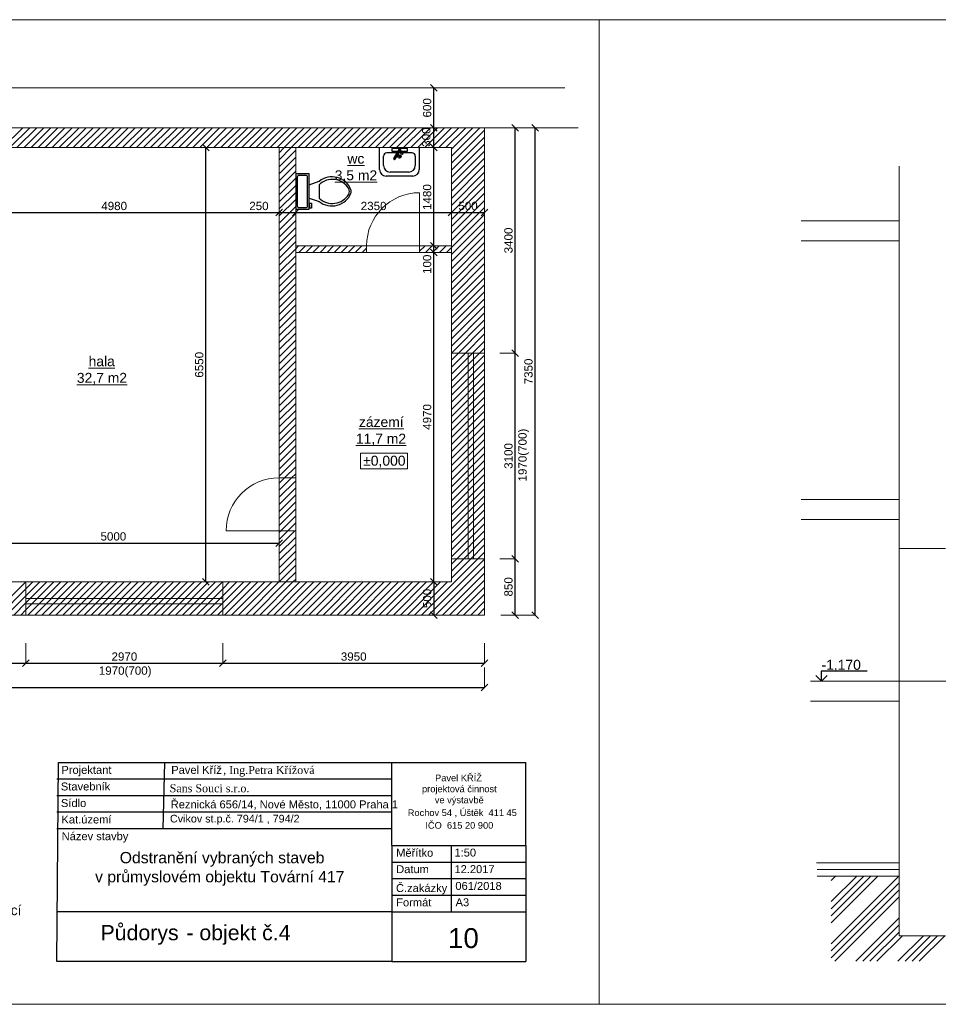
# Model space of a CAD drawing. Extents: x -459705 to -116623, y 1293894 to 1503894.
# Tile 7 of 12: x -167396 to -153539, y 1350918 to 1365768. Entities that reach past the tile are written whole.
import ezdxf

# ---------------------------------------------------------------- set-up
doc = ezdxf.new("R2010")
doc.units = 0
doc.header["$MEASUREMENT"] = 0
doc.layers.get('0').update_dxf_attribs({"linetype": 'CONTINUOUS'})
for name, color, linetype in [('DVEŘE', 1, 'CONTINUOUS'), ('KÓTY', 4, 'CONTINUOUS'), ('OKNA', 1, 'CONTINUOUS'), ('PÍSMO', 1, 'CONTINUOUS'), ('PŘEDMĚTY', 8, 'CONTINUOUS'), ('RÁMEČEK', 1, 'CONTINUOUS'), ('ZDIVO', 7, 'CONTINUOUS'), ('ČÁRY', 1, 'CONTINUOUS'), ('ŠRAFY', 8, 'CONTINUOUS')]:
    doc.layers.add(name, color=color, linetype=linetype)
doc.layers.add('ZVodítko', color=1, linetype='CONTINUOUS', plot=False)
doc.styles.add('CESKY', font='times.ttf')
doc.styles.get("Standard").update_dxf_attribs({"font": 'arial.ttf'})

msp = doc.modelspace()

# ---------------------------------------------------------------- linework, layer by layer
at = {"lineweight": 0, "ltscale": 350}
for p, q in [((-168413, 1364738), (-159174, 1364738)), ((-160383, 1364138), (-160383, 1360738)), ((-160383, 1364138), (-158970, 1364138)), ((-168463, 1363838), (-163483, 1363838)), ((-163483, 1363838), (-163483, 1358858)), ((-163233, 1363838), (-163233, 1362358)), ((-163233, 1363838), (-160883, 1363838)), ((-160883, 1363838), (-160883, 1362358)), ((-154129, 1363557), (-154129, 1362732)), ((-154129, 1362732), (-155608, 1362732)), ((-163233, 1362358), (-162163, 1362358)), ((-162163, 1362258), (-162163, 1362358)), ((-161363, 1362258), (-161363, 1362358)), ((-161363, 1362358), (-160883, 1362358)), ((-154129, 1362432), (-155608, 1362432)), ((-154129, 1362432), (-154129, 1358532)), ((-163233, 1362258), (-162163, 1362258)), ((-163233, 1362258), (-163233, 1358858)), ((-161363, 1362258), (-160883, 1362258)), ((-160883, 1362258), (-160883, 1360738)), ((-160383, 1360738), (-160883, 1360738)), ((-163483, 1358858), (-163233, 1358858)), ((-154129, 1358532), (-155608, 1358532)), ((-154129, 1358232), (-155608, 1358232)), ((-154129, 1358232), (-154129, 1357792)), ((-163483, 1358058), (-163233, 1358058)), ((-163483, 1358058), (-163483, 1357288)), ((-163233, 1358058), (-163233, 1357288)), ((-154129, 1357792), (-153429, 1357792)), ((-160383, 1357638), (-160883, 1357638)), ((-160883, 1357638), (-160883, 1357288)), ((-160383, 1357638), (-160383, 1356788)), ((-168673, 1357288), (-167303, 1357288)), ((-167303, 1357288), (-167303, 1356788)), ((-163483, 1357288), (-164333, 1357288)), ((-164333, 1357288), (-164333, 1356788)), ((-163233, 1357288), (-160883, 1357288)), ((-167303, 1356788), (-168673, 1356788)), ((-164333, 1356788), (-160383, 1356788)), ((-155466, 1355792), (-152729, 1355792)), ((-155466, 1355492), (-154129, 1355492)), ((-154129, 1355492), (-154129, 1353052)), ((-154129, 1353052), (-155378, 1353052))]:
    msp.add_line(p, q, dxfattribs=at)
at = {"color": 0, "linetype": 'ByBlock', "lineweight": 0}
for p, q in [((-161101, 1364688), (-161201, 1364788)), ((-161201, 1364188), (-161101, 1364088)), ((-161101, 1364088), (-161201, 1364188)), ((-159874, 1364088), (-159974, 1364188)), ((-159571, 1364088), (-159671, 1364188)), ((-164538, 1363788), (-164638, 1363888)), ((-161201, 1363888), (-161101, 1363788)), ((-161101, 1363788), (-161201, 1363888)), ((-163433, 1362909), (-163533, 1362809)), ((-163533, 1362809), (-163433, 1362909)), ((-163183, 1362909), (-163283, 1362809)), ((-163283, 1362809), (-163183, 1362909)), ((-160833, 1362909), (-160933, 1362809)), ((-160933, 1362809), (-160833, 1362909)), ((-160433, 1362809), (-160333, 1362909)), ((-161201, 1362408), (-161101, 1362308)), ((-161101, 1362308), (-161201, 1362408)), ((-161201, 1362308), (-161101, 1362208)), ((-161101, 1362208), (-161201, 1362308)), ((-159974, 1360788), (-159874, 1360688)), ((-159874, 1360688), (-159974, 1360788)), ((-163533, 1357824), (-163433, 1357924)), ((-159974, 1357688), (-159874, 1357588)), ((-159874, 1357588), (-159974, 1357688)), ((-164638, 1357338), (-164538, 1357238)), ((-161101, 1357238), (-161201, 1357338)), ((-161201, 1357338), (-161101, 1357238)), ((-161201, 1356838), (-161101, 1356738)), ((-159974, 1356838), (-159874, 1356738)), ((-159671, 1356838), (-159571, 1356738)), ((-167253, 1356113), (-167353, 1356013)), ((-167353, 1356013), (-167253, 1356113)), ((-164283, 1356113), (-164383, 1356013)), ((-164383, 1356013), (-164283, 1356113)), ((-160433, 1356013), (-160333, 1356113)), ((-160433, 1355647), (-160333, 1355747))]:
    msp.add_line(p, q, dxfattribs=at)
for p, q in [((-161753, 1363672), (-161679, 1363801)), ((-161663, 1363788), (-161736, 1363662)), ((-161637, 1363730), (-161675, 1363816)), ((-161666, 1363820), (-161619, 1363739)), ((-161619, 1363739), (-161637, 1363730)), ((-163030, 1363444), (-163233, 1363444)), ((-163233, 1363444), (-163233, 1362911)), ((-163208, 1363393), (-163208, 1362961)), ((-163081, 1363419), (-163183, 1363419)), ((-163056, 1362961), (-163056, 1363393)), ((-163030, 1362911), (-163030, 1363444)), ((-163030, 1363279), (-162878, 1363330)), ((-162878, 1363279), (-162878, 1363076)), ((-163183, 1362936), (-163081, 1362936)), ((-163030, 1363076), (-162878, 1363025)), ((-163030, 1363000), (-162992, 1363000)), ((-163018, 1362974), (-163030, 1362974)), ((-163018, 1362923), (-163018, 1362974)), ((-162992, 1363000), (-162992, 1362923)), ((-163233, 1362911), (-163030, 1362911)), ((-162992, 1362923), (-163018, 1362923))]:
    msp.add_line(p, q)
for points in [[(-161646, 1363786), (-161544, 1363786), (-161544, 1363826), (-161784, 1363826), (-161784, 1363786), (-161687, 1363786)], [(-161664, 1363786), (-161662, 1363786)]]:
    msp.add_lwpolyline(points)
for centre, radius, start, end in [((-161664, 1363806), 15, 323.7696, 270.7754), ((-161744, 1363667), 10, 150, 330), ((-163186, 1363396), 22.5, 81.8699, 188.1301), ((-163078, 1363396), 22.5, 351.8699, 98.1301), ((-162685, 1363088), 309, 22.0284, 128.5307), ((-162679, 1363071), 288, 31.053, 133.6321), ((-162685, 1363267), 309, 231.4691, 337.9714), ((-162679, 1363284), 288, 226.3677, 328.9468), ((-162525, 1363177), 102, 335.7318, 24.2682), ((-162497, 1363177), 102, 344.8605, 15.1395), ((-163186, 1362958), 22.5, 171.8699, 278.1301), ((-163078, 1362958), 22.5, 261.8699, 8.1301)]:
    msp.add_arc(centre, radius, start, end)
at = {"layer": 'DVEŘE', "lineweight": 0, "ltscale": 350}
for p, q in [((-161363, 1362358), (-161363, 1363158)), ((-162163, 1362358), (-161363, 1362358)), ((-161363, 1362258), (-162167, 1362258)), ((-163483, 1358058), (-163483, 1358858)), ((-163233, 1358058), (-163233, 1358858)), ((-163483, 1358058), (-164283, 1358058))]:
    msp.add_line(p, q, dxfattribs=at)
for centre in [(-161363, 1362358), (-163483, 1358058)]:
    msp.add_arc(centre, 800, 90, 180, dxfattribs=at)
at = {"layer": 'KÓTY', "color": 4, "ltscale": 350}
for p, q in [((-161151, 1364138), (-161151, 1364738)), ((-161151, 1363838), (-161151, 1364138)), ((-159924, 1360738), (-159924, 1364138)), ((-159621, 1356788), (-159621, 1364138)), ((-164588, 1357288), (-164588, 1363838)), ((-161151, 1362358), (-161151, 1363838)), ((-168463, 1362859), (-163483, 1362859)), ((-163963, 1362859), (-163483, 1362859)), ((-163483, 1362859), (-163233, 1362859)), ((-163233, 1362859), (-160883, 1362859)), ((-160883, 1362859), (-160383, 1362859)), ((-161151, 1362258), (-161151, 1362358)), ((-161151, 1357288), (-161151, 1362258)), ((-159924, 1357638), (-159924, 1360738)), ((-168483, 1357874), (-163483, 1357874)), ((-159924, 1356788), (-159924, 1357638)), ((-161151, 1357288), (-161151, 1356788)), ((-168673, 1356063), (-167303, 1356063)), ((-167303, 1356063), (-164333, 1356063)), ((-164333, 1356063), (-160383, 1356063)), ((-178543, 1355697), (-160383, 1355697))]:
    msp.add_line(p, q, dxfattribs=at)
at = {"layer": 'KÓTY', "lineweight": 0, "ltscale": 350}
for p, q in [((-159983, 1364138), (-159924, 1364138)), ((-159921, 1364138), (-159621, 1364138)), ((-164288, 1363838), (-164588, 1363838)), ((-163483, 1363159), (-163483, 1362859)), ((-163483, 1363159), (-163483, 1362859)), ((-163233, 1363159), (-163233, 1362859)), ((-163233, 1363159), (-163233, 1362859)), ((-160883, 1363159), (-160883, 1362859)), ((-160883, 1363159), (-160883, 1362859)), ((-160383, 1363159), (-160383, 1362859)), ((-160153, 1360738), (-159924, 1360738)), ((-160153, 1360738), (-159924, 1360738)), ((-162253, 1359232), (-161548, 1359232)), ((-162253, 1358995), (-162253, 1359232)), ((-161548, 1359232), (-161548, 1358995)), ((-161548, 1358995), (-162253, 1358995)), ((-163483, 1357688), (-163483, 1357874)), ((-160153, 1357638), (-159924, 1357638)), ((-160153, 1357638), (-159924, 1357638)), ((-164288, 1357288), (-164588, 1357288)), ((-160140, 1356788), (-159924, 1356788)), ((-159921, 1356788), (-159621, 1356788)), ((-167303, 1356363), (-167303, 1356063)), ((-167303, 1356363), (-167303, 1356063)), ((-164333, 1356363), (-164333, 1356063)), ((-164333, 1356363), (-164333, 1356063)), ((-160383, 1356363), (-160383, 1356063)), ((-160383, 1355997), (-160383, 1355697))]:
    msp.add_line(p, q, dxfattribs=at)
at = {"layer": 'KÓTY', "ltscale": 250}
for p, q in [((-155301, 1355792), (-155386, 1355877)), ((-154614, 1355944), (-155308, 1355944)), ((-155301, 1355792), (-155301, 1355944)), ((-155301, 1355792), (-155216, 1355877))]:
    msp.add_line(p, q, dxfattribs=at)
at = {"layer": 'OKNA', "lineweight": 0, "ltscale": 350}
for p, q in [((-160633, 1357638), (-160633, 1360738)), ((-160553, 1357638), (-160553, 1360738)), ((-167303, 1357038), (-164333, 1357038)), ((-167303, 1356958), (-164333, 1356958))]:
    msp.add_line(p, q, dxfattribs=at)
at = {"layer": 'PŘEDMĚTY', "ltscale": 250}
for p, q in [((-161968, 1363508), (-161968, 1363838)), ((-161368, 1363838), (-161368, 1363508)), ((-161908, 1363568), (-161908, 1363708)), ((-161478, 1363758), (-161858, 1363758)), ((-161668, 1363703), (-161693, 1363703)), ((-161668, 1363728), (-161668, 1363678)), ((-161668, 1363703), (-161643, 1363703)), ((-161428, 1363708), (-161428, 1363568)), ((-161468, 1363408), (-161868, 1363408)), ((-161528, 1363468), (-161808, 1363468))]:
    msp.add_line(p, q, dxfattribs=at)
msp.add_circle((-161668, 1363703), 25, dxfattribs=at)
for centre, radius, start, end in [((-161858, 1363708), 50, 90, 180), ((-161478, 1363708), 50, 0, 90), ((-161808, 1363568), 100, 180, 270), ((-161528, 1363568), 100, 270, 0), ((-161868, 1363508), 100, 180, 270), ((-161468, 1363508), 100, 270, 0)]:
    msp.add_arc(centre, radius, start, end, dxfattribs=at)
at = {"layer": 'RÁMEČEK', "ltscale": 250}
for p, q in [((-166834, 1351563), (-166809, 1354563)), ((-166809, 1354563), (-161784, 1354563)), ((-165234, 1353563), (-165209, 1354563)), ((-161784, 1354313), (-166834, 1354313)), ((-161784, 1354063), (-166834, 1354063)), ((-161784, 1353813), (-166834, 1353813)), ((-161784, 1353563), (-166834, 1353563)), ((-161784, 1353313), (-161784, 1352313)), ((-160888, 1353313), (-160888, 1352313)), ((-159763, 1353313), (-159763, 1352313)), ((-161784, 1353063), (-159763, 1353063)), ((-161784, 1352813), (-159763, 1352813)), ((-161784, 1352563), (-159763, 1352563)), ((-161784, 1352313), (-166834, 1352313)), ((-161784, 1352313), (-166834, 1352313)), ((-161784, 1351563), (-166834, 1351563)), ((-161784, 1351563), (-166834, 1351563))]:
    msp.add_line(p, q, dxfattribs=at)
at = {"layer": 'ZDIVO', "ltscale": 250}
for p, q in [((-161784, 1353313), (-161784, 1354563)), ((-161784, 1353313), (-161784, 1354563)), ((-161784, 1354563), (-159763, 1354563)), ((-161784, 1354563), (-159763, 1354563)), ((-159763, 1353313), (-159763, 1354563)), ((-159763, 1353313), (-159763, 1354563)), ((-161784, 1353313), (-159763, 1353313)), ((-161784, 1353313), (-159763, 1353313)), ((-161784, 1352313), (-161784, 1351563)), ((-161784, 1352313), (-159763, 1352313)), ((-161784, 1352313), (-161784, 1351563)), ((-161784, 1352313), (-159763, 1352313)), ((-159763, 1352313), (-159763, 1351563)), ((-159763, 1352313), (-159763, 1351563)), ((-159763, 1352313), (-159763, 1351563)), ((-159763, 1352313), (-159763, 1351563)), ((-161784, 1351563), (-159763, 1351563)), ((-161784, 1351563), (-159763, 1351563)), ((-161784, 1351563), (-159763, 1351563)), ((-161784, 1351563), (-159763, 1351563))]:
    msp.add_line(p, q, dxfattribs=at)
at = {"layer": 'ZVodítko', "lineweight": 0, "ltscale": 350}
for p, q in [((-158655, 1365768), (-179655, 1365768)), ((-137655, 1365768), (-158655, 1365768)), ((-158655, 1365768), (-158655, 1350918)), ((-158655, 1350918), (-158655, 1365768)), ((-179655, 1350918), (-158655, 1350918)), ((-158655, 1350918), (-137655, 1350918))]:
    msp.add_line(p, q, dxfattribs=at)
at = {"layer": 'ČÁRY', "lineweight": 0, "ltscale": 350}
for p, q in [((-168413, 1364138), (-160383, 1364138)), ((-163483, 1363838), (-163233, 1363838)), ((-154129, 1362732), (-154129, 1362432)), ((-163233, 1362258), (-163233, 1362358)), ((-160883, 1362358), (-160883, 1362258)), ((-160883, 1360738), (-160883, 1357638)), ((-160383, 1357638), (-160383, 1360738)), ((-154129, 1358532), (-154129, 1358232)), ((-154129, 1357792), (-154129, 1355792)), ((-167303, 1357288), (-164333, 1357288)), ((-163483, 1357288), (-163233, 1357288)), ((-164333, 1356788), (-167303, 1356788)), ((-154129, 1355492), (-154129, 1355792)), ((-154129, 1353052), (-154129, 1352852)), ((-154129, 1352952), (-155367, 1352952)), ((-154129, 1352852), (-155367, 1352852)), ((-154129, 1352852), (-154129, 1351952)), ((-154129, 1351952), (-153429, 1351952))]:
    msp.add_line(p, q, dxfattribs=at)
at = {"layer": 'ŠRAFY', "color": 30, "linetype": 'Continuous', "lineweight": 0, "ltscale": 350}
for p, q in [((-167650, 1363838), (-167350, 1364138)), ((-167543, 1363838), (-167243, 1364138)), ((-167437, 1363838), (-167137, 1364138)), ((-167331, 1363838), (-167031, 1364138)), ((-167225, 1363838), (-166925, 1364138)), ((-167119, 1363838), (-166819, 1364138)), ((-167013, 1363838), (-166713, 1364138)), ((-166907, 1363838), (-166607, 1364138)), ((-166801, 1363838), (-166501, 1364138)), ((-166695, 1363838), (-166395, 1364138)), ((-166589, 1363838), (-166289, 1364138)), ((-166483, 1363838), (-166183, 1364138)), ((-166377, 1363838), (-166077, 1364138)), ((-166271, 1363838), (-165971, 1364138)), ((-166165, 1363838), (-165865, 1364138)), ((-166059, 1363838), (-165759, 1364138)), ((-165952, 1363838), (-165652, 1364138)), ((-165846, 1363838), (-165546, 1364138)), ((-165740, 1363838), (-165440, 1364138)), ((-165634, 1363838), (-165334, 1364138)), ((-165528, 1363838), (-165228, 1364138)), ((-165422, 1363838), (-165122, 1364138)), ((-165316, 1363838), (-165016, 1364138)), ((-165210, 1363838), (-164910, 1364138)), ((-165104, 1363838), (-164804, 1364138)), ((-164998, 1363838), (-164698, 1364138)), ((-164892, 1363838), (-164592, 1364138)), ((-164786, 1363838), (-164486, 1364138)), ((-164680, 1363838), (-164380, 1364138)), ((-164574, 1363838), (-164274, 1364138)), ((-164468, 1363838), (-164168, 1364138)), ((-164362, 1363838), (-164062, 1364138)), ((-164255, 1363838), (-163955, 1364138)), ((-164149, 1363838), (-163849, 1364138)), ((-164043, 1363838), (-163743, 1364138)), ((-163937, 1363838), (-163637, 1364138)), ((-163831, 1363838), (-163531, 1364138)), ((-163725, 1363838), (-163425, 1364138)), ((-163619, 1363838), (-163319, 1364138)), ((-163513, 1363838), (-163213, 1364138)), ((-163407, 1363838), (-163107, 1364138)), ((-163301, 1363838), (-163001, 1364138)), ((-163195, 1363838), (-162895, 1364138)), ((-163089, 1363838), (-162789, 1364138)), ((-162983, 1363838), (-162683, 1364138)), ((-162877, 1363838), (-162577, 1364138)), ((-162771, 1363838), (-162471, 1364138)), ((-162664, 1363838), (-162364, 1364138)), ((-162558, 1363838), (-162258, 1364138)), ((-162452, 1363838), (-162152, 1364138)), ((-162346, 1363838), (-162046, 1364138)), ((-162240, 1363838), (-161940, 1364138)), ((-162134, 1363838), (-161834, 1364138)), ((-162028, 1363838), (-161728, 1364138)), ((-161922, 1363838), (-161622, 1364138)), ((-161816, 1363838), (-161516, 1364138)), ((-161710, 1363838), (-161410, 1364138)), ((-161604, 1363838), (-161304, 1364138)), ((-161498, 1363838), (-161198, 1364138)), ((-161392, 1363838), (-161092, 1364138)), ((-161286, 1363838), (-160986, 1364138)), ((-161180, 1363838), (-160880, 1364138)), ((-161073, 1363838), (-160773, 1364138)), ((-160967, 1363838), (-160667, 1364138)), ((-160883, 1363816), (-160561, 1364138)), ((-160883, 1363710), (-160455, 1364138)), ((-160883, 1363603), (-160383, 1364103)), ((-160883, 1363497), (-160383, 1363997)), ((-163483, 1363761), (-163407, 1363838)), ((-163483, 1363655), (-163301, 1363838)), ((-160883, 1363391), (-160383, 1363891)), ((-163483, 1363549), (-163233, 1363799)), ((-163483, 1363443), (-163233, 1363693)), ((-160883, 1363285), (-160383, 1363785)), ((-160883, 1363179), (-160383, 1363679)), ((-163483, 1363337), (-163233, 1363587)), ((-160883, 1363073), (-160383, 1363573)), ((-163483, 1363231), (-163233, 1363481)), ((-160883, 1362967), (-160383, 1363467)), ((-163483, 1363125), (-163233, 1363375)), ((-163483, 1363019), (-163233, 1363269)), ((-160883, 1362861), (-160383, 1363361)), ((-160883, 1362755), (-160383, 1363255)), ((-163483, 1362913), (-163233, 1363163)), ((-160883, 1362649), (-160383, 1363149)), ((-163483, 1362807), (-163233, 1363057)), ((-163483, 1362700), (-163233, 1362950)), ((-160883, 1362543), (-160383, 1363043)), ((-160883, 1362437), (-160383, 1362937)), ((-163483, 1362594), (-163233, 1362844)), ((-160883, 1362331), (-160383, 1362831)), ((-163483, 1362488), (-163233, 1362738)), ((-160883, 1362225), (-160383, 1362725)), ((-163483, 1362382), (-163233, 1362632)), ((-163483, 1362276), (-163233, 1362526)), ((-160883, 1362119), (-160383, 1362619)), ((-160883, 1362012), (-160383, 1362512)), ((-163483, 1362170), (-163233, 1362420)), ((-163233, 1362314), (-163190, 1362358)), ((-163184, 1362258), (-163084, 1362358)), ((-163078, 1362258), (-162978, 1362358)), ((-162972, 1362258), (-162872, 1362358)), ((-162866, 1362258), (-162766, 1362358)), ((-162760, 1362258), (-162660, 1362358)), ((-162653, 1362258), (-162553, 1362358)), ((-162547, 1362258), (-162447, 1362358)), ((-162441, 1362258), (-162341, 1362358)), ((-162335, 1362258), (-162235, 1362358)), ((-161363, 1362275), (-161281, 1362358)), ((-161275, 1362258), (-161175, 1362358)), ((-161169, 1362258), (-161069, 1362358)), ((-161062, 1362258), (-160962, 1362358)), ((-160883, 1361906), (-160383, 1362406)), ((-163483, 1362064), (-163233, 1362314)), ((-163483, 1361958), (-163233, 1362208)), ((-162229, 1362258), (-162163, 1362323)), ((-160956, 1362258), (-160883, 1362331)), ((-160883, 1361800), (-160383, 1362300)), ((-160883, 1361694), (-160383, 1362194)), ((-163483, 1361852), (-163233, 1362102)), ((-160883, 1361588), (-160383, 1362088)), ((-163483, 1361746), (-163233, 1361996)), ((-160883, 1361482), (-160383, 1361982)), ((-163483, 1361640), (-163233, 1361890)), ((-163483, 1361534), (-163233, 1361784)), ((-160883, 1361376), (-160383, 1361876)), ((-160883, 1361270), (-160383, 1361770)), ((-163483, 1361428), (-163233, 1361678)), ((-160883, 1361164), (-160383, 1361664)), ((-163483, 1361322), (-163233, 1361572)), ((-163483, 1361216), (-163233, 1361466)), ((-160883, 1361058), (-160383, 1361558)), ((-160883, 1360952), (-160383, 1361452)), ((-163483, 1361110), (-163233, 1361360)), ((-160883, 1360846), (-160383, 1361346)), ((-163483, 1361003), (-163233, 1361253)), ((-160883, 1360740), (-160383, 1361240)), ((-163483, 1360897), (-163233, 1361147)), ((-163483, 1360791), (-163233, 1361041)), ((-160779, 1360738), (-160383, 1361134)), ((-160673, 1360738), (-160383, 1361028)), ((-163483, 1360685), (-163233, 1360935)), ((-160567, 1360738), (-160383, 1360921)), ((-163483, 1360579), (-163233, 1360829)), ((-163483, 1360473), (-163233, 1360723)), ((-160883, 1360634), (-160779, 1360738)), ((-160883, 1360528), (-160673, 1360738)), ((-160883, 1360421), (-160567, 1360738)), ((-160883, 1360315), (-160461, 1360738)), ((-160883, 1360209), (-160383, 1360709)), ((-160461, 1360738), (-160383, 1360815)), ((-163483, 1360367), (-163233, 1360617)), ((-160883, 1360103), (-160383, 1360603)), ((-163483, 1360261), (-163233, 1360511)), ((-160883, 1359997), (-160383, 1360497)), ((-163483, 1360155), (-163233, 1360405)), ((-163483, 1360049), (-163233, 1360299)), ((-160883, 1359891), (-160383, 1360391)), ((-160883, 1359785), (-160383, 1360285)), ((-163483, 1359943), (-163233, 1360193)), ((-160883, 1359679), (-160383, 1360179)), ((-163483, 1359837), (-163233, 1360087)), ((-163483, 1359731), (-163233, 1359981)), ((-160883, 1359573), (-160383, 1360073)), ((-160883, 1359467), (-160383, 1359967)), ((-163483, 1359625), (-163233, 1359875)), ((-160883, 1359361), (-160383, 1359861)), ((-163483, 1359519), (-163233, 1359769)), ((-160883, 1359255), (-160383, 1359755)), ((-163483, 1359412), (-163233, 1359662)), ((-163483, 1359306), (-163233, 1359556)), ((-160883, 1359149), (-160383, 1359649)), ((-160883, 1359043), (-160383, 1359543)), ((-163483, 1359200), (-163233, 1359450)), ((-160883, 1358937), (-160383, 1359437)), ((-163483, 1359094), (-163233, 1359344)), ((-163483, 1358988), (-163233, 1359238)), ((-160883, 1358830), (-160383, 1359330)), ((-160883, 1358724), (-160383, 1359224)), ((-163483, 1358882), (-163233, 1359132)), ((-160883, 1358618), (-160383, 1359118)), ((-163402, 1358858), (-163233, 1359026)), ((-160883, 1358512), (-160383, 1359012)), ((-163483, 1358776), (-163402, 1358858)), ((-163483, 1358670), (-163296, 1358858)), ((-163483, 1358564), (-163233, 1358814)), ((-163296, 1358858), (-163233, 1358920)), ((-160883, 1358406), (-160383, 1358906)), ((-160883, 1358300), (-160383, 1358800)), ((-163483, 1358458), (-163233, 1358708)), ((-160883, 1358194), (-160383, 1358694)), ((-163483, 1358352), (-163233, 1358602)), ((-163483, 1358246), (-163233, 1358496)), ((-160883, 1358088), (-160383, 1358588)), ((-160883, 1357982), (-160383, 1358482)), ((-163483, 1358140), (-163233, 1358390)), ((-160883, 1357876), (-160383, 1358376)), ((-163459, 1358058), (-163233, 1358284)), ((-160883, 1357770), (-160383, 1358270)), ((-163483, 1358034), (-163459, 1358058)), ((-163483, 1357928), (-163353, 1358058)), ((-163483, 1357821), (-163247, 1358058)), ((-163353, 1358058), (-163233, 1358178)), ((-163247, 1358058), (-163233, 1358071)), ((-160883, 1357664), (-160383, 1358164)), ((-160803, 1357638), (-160383, 1358058)), ((-163483, 1357715), (-163233, 1357965)), ((-160697, 1357638), (-160383, 1357952)), ((-163483, 1357609), (-163233, 1357859)), ((-163483, 1357503), (-163233, 1357753)), ((-160591, 1357638), (-160383, 1357846)), ((-160485, 1357638), (-160383, 1357739)), ((-163483, 1357397), (-163233, 1357647)), ((-161335, 1356788), (-160485, 1357638)), ((-161229, 1356788), (-160383, 1357633)), ((-160883, 1357558), (-160803, 1357638)), ((-160883, 1357452), (-160697, 1357638)), ((-160883, 1357346), (-160591, 1357638)), ((-163483, 1357291), (-163233, 1357541)), ((-161123, 1356788), (-160383, 1357527)), ((-163381, 1357288), (-163233, 1357435)), ((-163275, 1357288), (-163233, 1357329)), ((-161017, 1356788), (-160383, 1357421)), ((-160911, 1356788), (-160383, 1357315)), ((-167805, 1356788), (-167305, 1357288)), ((-167699, 1356788), (-167303, 1357183)), ((-167303, 1357183), (-167199, 1357288)), ((-167303, 1357077), (-167093, 1357288)), ((-167303, 1356971), (-166987, 1357288)), ((-167303, 1356865), (-166881, 1357288)), ((-167275, 1356788), (-166775, 1357288)), ((-167169, 1356788), (-166669, 1357288)), ((-167063, 1356788), (-166563, 1357288)), ((-166957, 1356788), (-166457, 1357288)), ((-166851, 1356788), (-166351, 1357288)), ((-166745, 1356788), (-166245, 1357288)), ((-166639, 1356788), (-166139, 1357288)), ((-166532, 1356788), (-166032, 1357288)), ((-166426, 1356788), (-165926, 1357288)), ((-166320, 1356788), (-165820, 1357288)), ((-166214, 1356788), (-165714, 1357288)), ((-166108, 1356788), (-165608, 1357288)), ((-166002, 1356788), (-165502, 1357288)), ((-165896, 1356788), (-165396, 1357288)), ((-165790, 1356788), (-165290, 1357288)), ((-165684, 1356788), (-165184, 1357288)), ((-165578, 1356788), (-165078, 1357288)), ((-165472, 1356788), (-164972, 1357288)), ((-165366, 1356788), (-164866, 1357288)), ((-165260, 1356788), (-164760, 1357288)), ((-165154, 1356788), (-164654, 1357288)), ((-165048, 1356788), (-164548, 1357288)), ((-164941, 1356788), (-164441, 1357288)), ((-164835, 1356788), (-164335, 1357288)), ((-164729, 1356788), (-164333, 1357184)), ((-164333, 1357184), (-164229, 1357288)), ((-164333, 1357078), (-164123, 1357288)), ((-164333, 1356971), (-164017, 1357288)), ((-164333, 1356865), (-163911, 1357288)), ((-164305, 1356788), (-163805, 1357288)), ((-164199, 1356788), (-163699, 1357288)), ((-164093, 1356788), (-163593, 1357288)), ((-163987, 1356788), (-163487, 1357288)), ((-163881, 1356788), (-163381, 1357288)), ((-163775, 1356788), (-163275, 1357288)), ((-163669, 1356788), (-163169, 1357288)), ((-163563, 1356788), (-163063, 1357288)), ((-163457, 1356788), (-162957, 1357288)), ((-163350, 1356788), (-162850, 1357288)), ((-163244, 1356788), (-162744, 1357288)), ((-163138, 1356788), (-162638, 1357288)), ((-163032, 1356788), (-162532, 1357288)), ((-162926, 1356788), (-162426, 1357288)), ((-162820, 1356788), (-162320, 1357288)), ((-162714, 1356788), (-162214, 1357288)), ((-162608, 1356788), (-162108, 1357288)), ((-162502, 1356788), (-162002, 1357288)), ((-162396, 1356788), (-161896, 1357288)), ((-162290, 1356788), (-161790, 1357288)), ((-162184, 1356788), (-161684, 1357288)), ((-162078, 1356788), (-161578, 1357288)), ((-161972, 1356788), (-161472, 1357288)), ((-161866, 1356788), (-161366, 1357288)), ((-161759, 1356788), (-161259, 1357288)), ((-161653, 1356788), (-161153, 1357288)), ((-161547, 1356788), (-161047, 1357288)), ((-161441, 1356788), (-160941, 1357288)), ((-160805, 1356788), (-160383, 1357209)), ((-167593, 1356788), (-167303, 1357077)), ((-164623, 1356788), (-164333, 1357078)), ((-160699, 1356788), (-160383, 1357103)), ((-160593, 1356788), (-160383, 1356997)), ((-167487, 1356788), (-167303, 1356971)), ((-167381, 1356788), (-167303, 1356865)), ((-164517, 1356788), (-164333, 1356971)), ((-164411, 1356788), (-164333, 1356865)), ((-160487, 1356788), (-160383, 1356891))]:
    msp.add_line(p, q, dxfattribs=at)
at = {"layer": 'ŠRAFY', "linetype": 'Continuous', "lineweight": 0, "ltscale": 350}
for p, q in [((-155156, 1352466), (-154770, 1352852)), ((-155156, 1351830), (-154134, 1352852)), ((-155156, 1352360), (-154664, 1352852)), ((-155156, 1352254), (-154558, 1352852)), ((-155156, 1352785), (-155088, 1352852)), ((-155156, 1352148), (-154452, 1352852)), ((-155156, 1351724), (-154129, 1352751)), ((-155156, 1351618), (-154129, 1352645)), ((-155102, 1351566), (-154129, 1352539)), ((-154783, 1351566), (-154129, 1352221)), ((-154677, 1351566), (-154129, 1352115)), ((-154571, 1351566), (-154129, 1352008)), ((-154465, 1351566), (-154079, 1351952)), ((-154147, 1351566), (-153761, 1351952)), ((-154041, 1351566), (-153655, 1351952)), ((-153935, 1351566), (-153549, 1351952)), ((-153829, 1351566), (-153443, 1351952))]:
    msp.add_line(p, q, dxfattribs=at)

# ---------------------------------------------------------------- texts
at = {"layer": 'KÓTY', "color": 4, "lineweight": 0}
for s, p in [('600', (-161188, 1364293)), ('300', (-161201, 1363850)), ('1480', (-161188, 1362898)), ('3400', (-159961, 1362244)), ('100', (-161188, 1361933)), ('6550', (-164626, 1360369)), ('7350', (-159659, 1360268)), ('4970', (-161188, 1359582)), ('3100', (-159961, 1358994)), ('850', (-159961, 1357068)), ('500', (-161188, 1356893))]:
    msp.add_text(s, height=125, rotation=90, dxfattribs=at).set_placement(p)
at = {"layer": 'KÓTY', "lineweight": 0}
for s, height, p in [('%%Uwc', 150, (-162453, 1363597)), ('%%U3,5 m2', 150, (-162644, 1363346)), ('%%Uhala', 150, (-166357, 1360541)), ('%%U32,7 m2', 150, (-166534, 1360291)), ('%%Uzázemí', 150, (-162279, 1359625)), ('%%U11,7 m2', 150, (-162325, 1359374)), ('±0,000', 150, (-162215, 1359041)), ('-1,170', 150, (-155301, 1355963)), ('1970(700)', 125, (-166203, 1355888))]:
    msp.add_text(s, height=height, dxfattribs=at).set_placement(p)
at = {"layer": 'KÓTY', "color": 4, "lineweight": 0}
for s, p in [('4980', (-166165, 1362896)), ('250', (-163933, 1362896)), ('2350', (-162251, 1362896)), ('500', (-160779, 1362896)), ('5000', (-166177, 1357912)), ('2970', (-166011, 1356100)), ('3950', (-162552, 1356100))]:
    msp.add_text(s, height=125, dxfattribs=at).set_placement(p)
at = {"layer": 'KÓTY', "lineweight": 0}
msp.add_text('1970(700)', height=125, rotation=90, dxfattribs=at).set_placement((-159749, 1358803))
at = {"layer": 'PÍSMO', "lineweight": 0}
for s, height, p in [('1:50', 120, (-160838, 1353146)), ('12.2017', 120, (-160838, 1352896)), ('061/2018', 120, (-160824, 1352643)), ('A3', 120, (-160821, 1352396)), ('Půdorys', 230, (-166177, 1351884)), ('- objekt č.4', 230, (-164882, 1351884)), ('10', 300, (-160936, 1351766))]:
    msp.add_text(s, height=height, dxfattribs=at).set_placement(p)
at = {"layer": 'RÁMEČEK', "lineweight": 0}
for s, p in [('Projektant', (-166767, 1354393)), ('Stavebník', (-166775, 1354143)), ('Sídlo', (-166774, 1353893)), ('Kat.území', (-166766, 1353645)), ('Název stavby', (-166763, 1353393)), ('Měřítko', (-161717, 1353143)), ('Datum', (-161717, 1352896)), ('Č.zakázky', (-161720, 1352611)), ('Formát', (-161717, 1352395))]:
    msp.add_text(s, height=120, dxfattribs=at).set_placement(p)
at = {"layer": 'ČÁRY', "lineweight": 0}
for s, height, p in [('Pavel Kříž', 120, (-165110, 1354393)), ('Pavel KŘÍŽ', 100, (-161130, 1354282)), ('projektová činnost', 100, (-161327, 1354116)), ('ve výstavbě', 100, (-161134, 1353949)), ('Řeznická 656/14, Nové Město, 11000 Praha 1', 120, (-165118, 1353873)), ('  Rochov 54 , Úštěk  411 45', 100, (-161620, 1353757)), ('Cvikov st.p.č. 794/1 , 794/2', 116, (-165129, 1353660)), ('IČO  615 20 900', 100, (-161277, 1353566)), ('Odstranění vybraných staveb', 170, (-165887, 1353045)), ('v průmyslovém objektu Tovární 417', 170, (-166259, 1352757)), ('Bourání konstrukcí', 150, (-169116, 1352262))]:
    msp.add_text(s, height=height, dxfattribs=at).set_placement(p)
at = {"layer": 'ČÁRY', "lineweight": 0, "style": 'CESKY'}
for s, p in [(', Ing.Petra Křížová', (-164327, 1354391)), ('Sans Souci s.r.o.', (-165134, 1354116))]:
    msp.add_text(s, height=120, dxfattribs=at).set_placement(p)

doc.saveas('drawing.dxf')
